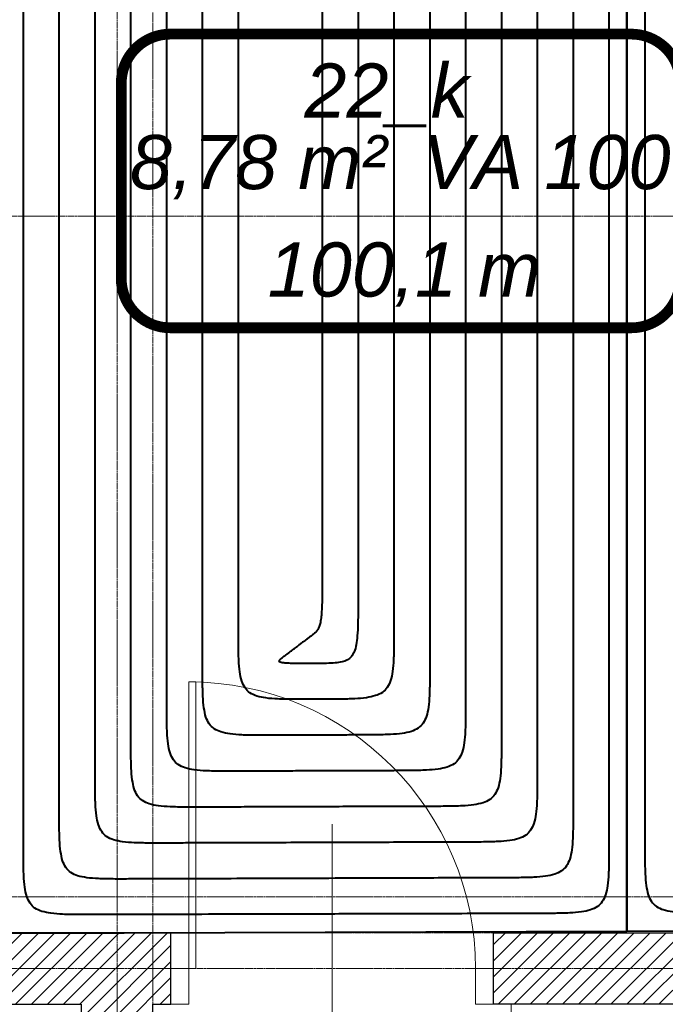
# Model space of a CAD drawing. Header units: millimetres. Extents: x 49908 to 79848, y -11883 to -3092.
# Tile 140 of 222: x 69653 to 69833, y -5847 to -5572. Entities that reach past the tile are written whole.
import ezdxf
from ezdxf.lldxf.tags import DXFTag

# ---------------------------------------------------------------- set-up
doc = ezdxf.new("R2010")
doc.units = ezdxf.units.MM
doc.linetypes.add('AUSGEZOGEN', pattern=[0])
doc.linetypes.add('DASHDOT', pattern=[1, 0.5, -0.25, 0, -0.25])
for name, color, linetype, lineweight in [('A opis', 9, 'Continuous', 13), ('A stolarka', 9, 'Continuous', 9), ('A wyp ruchome', 9, 'Continuous', 9), ('A_HATCH', 9, 'Continuous', 9), ('A_MUROWANE', 9, 'Continuous', 25), ('A_OSIE', 9, 'DASHDOT', 9)]:
    doc.layers.add(name, color=color, linetype=linetype, lineweight=lineweight)
doc.layers.add('IS_Ogrzewanie_płaszczyznowe', color=7, linetype='SOLID', true_color=0xac00e6)
doc.layers.add('IS_Ogrzewanie_płaszczyznowe_-_opis', color=7, linetype='SOLID', true_color=0xf000f0)
doc.layers.add('IS_Rys.pętli_o.p._Powrót', color=7, linetype='DASH', lineweight=13, true_color=0x4c9a5f)
doc.layers.add('IS_Rys.pętli_o.p._Zasilanie', color=7, linetype='SOLID', lineweight=13, true_color=0xff8c1a)
tags = doc.linetypes.add('DASH', pattern=[15, 10, -5]).pattern_tags.tags
tags[6:7] = [DXFTag(74, 4), DXFTag(75, 0), DXFTag(340, '0'), DXFTag(46, 0.0), DXFTag(50, 0.0), DXFTag(44, 0.0), DXFTag(45, 0.0)]
tags[4:5] = [DXFTag(74, 4), DXFTag(75, 0), DXFTag(340, '0'), DXFTag(46, 0.0), DXFTag(50, 0.0), DXFTag(44, 0.0), DXFTag(45, 0.0)]
tags = doc.linetypes.add('SOLID', pattern=[10, 10, 0]).pattern_tags.tags
tags[6:7] = [DXFTag(74, 4), DXFTag(75, 0), DXFTag(340, '0'), DXFTag(46, 0.0), DXFTag(50, 0.0), DXFTag(44, 0.0), DXFTag(45, 0.0)]
tags[4:5] = [DXFTag(74, 4), DXFTag(75, 0), DXFTag(340, '0'), DXFTag(46, 0.0), DXFTag(50, 0.0), DXFTag(44, 0.0), DXFTag(45, 0.0)]

msp = doc.modelspace()

# ---------------------------------------------------------------- hatches: boundary and pattern name
at = {"layer": 'A_HATCH', "transparency": 33554687}
h = msp.add_hatch(dxfattribs=at)
h.set_pattern_fill('ANSI31', color=256, angle=360)
h.set_pattern_definition([(45, (16000, 0), (-2.24506403, 2.24506403), [])])
h.paths.add_polyline_path([(69100.47, -6009.74), (69080.47, -6009.74), (69080.47, -6426.63), (69100.47, -6426.63)])
h.paths.add_polyline_path([(69100.47, -5426.63), (69080.47, -5426.63), (69080.47, -5486.63), (68700.47, -5486.63), (68700.47, -5439.13), (68680.47, -5439.13), (68680.47, -5566.63), (68700.47, -5566.63), (68700.47, -5506.63), (69080.47, -5506.63), (69080.47, -5566.63), (69100.47, -5566.63)])
h.paths.add_polyline_path([(69100.47, -4926.63), (69042.97, -4926.63), (69042.97, -4946.63), (69080.47, -4946.63), (69080.47, -5326.63), (69100.47, -5326.63)])
h.paths.add_polyline_path([(68942.97, -4926.63), (68837.97, -4926.63), (68837.97, -4946.63), (68942.97, -4946.63)])
h.paths.add_polyline_path([(69695.47, -5826.63), (69555.47, -5826.63), (69555.47, -5846.63), (69670.47, -5846.63), (69670.47, -6026.63), (69690.47, -6026.63), (69690.47, -5846.63), (69695.47, -5846.63)])
h.paths.add_polyline_path([(69690.47, -6026.63), (69670.47, -6026.63), (69670.47, -6126.63), (69690.47, -6126.63)])
h.paths.add_polyline_path([(69690.47, -6126.63), (69670.47, -6126.63), (69670.47, -6181.63), (69690.47, -6181.63)])
h.paths.add_polyline_path([(69940.47, -5826.63), (69790.47, -5826.63), (69790.47, -5846.63), (69940.47, -5846.63)])
h.paths.add_polyline_path([(69940.47, -5826.63), (69940.47, -5846.63)], flags=17)
h.paths.add_polyline_path([(69790.47, -5826.63), (69785.47, -5826.63), (69785.47, -5846.63), (69790.47, -5846.63)])
h.paths.add_polyline_path([(69325.47, -5826.63), (69325.47, -5846.63), (69465.47, -5846.63), (69465.47, -5826.63)])
h.paths.add_polyline_path([(69300.47, -5851.63), (69280.47, -5851.63), (69280.47, -5966.63), (69290.47, -5966.63), (69300.47, -5966.63)])
h.paths.add_polyline_path([(69300.47, -5439.13), (69280.47, -5439.13), (69280.47, -5813.63), (69300.47, -5813.63)])
h.paths.add_polyline_path([(69280.47, -5014.13), (69300.47, -5014.13), (69300.47, -4926.63), (69280.47, -4926.63)])
h.paths.add_polyline_path([(69300.47, -5039.13), (69280.47, -5039.13), (69280.47, -5414.13), (69300.47, -5414.13)])
h.paths.add_polyline_path([(68700.47, -5839.13), (68680.47, -5839.13), (68680.47, -5909.74), (68700.47, -5909.74)])
h.paths.add_polyline_path([(68700.47, -5814.13), (68700.47, -5826.63), (69080.47, -5826.63), (69080.47, -5909.74), (69100.47, -5909.74), (69100.47, -5666.63), (69080.47, -5666.63), (69080.47, -5806.63), (68700.47, -5806.63), (68700.47, -5666.63), (68680.47, -5666.63), (68680.47, -5814.13)])
h.paths.add_polyline_path([(68680.47, -5014.13), (68700.47, -5014.13), (68700.47, -4946.63), (68737.97, -4946.63), (68737.97, -4926.63), (68680.47, -4926.63)])
h.paths.add_polyline_path([(68700.47, -5039.13), (68680.47, -5039.13), (68680.47, -5314.13), (68700.47, -5314.13)])

# ---------------------------------------------------------------- linework, layer by layer
at = {"layer": 'A opis', "ltscale": 0.5}
msp.add_line((69740.47, -5855.85), (69740.47, -5796.35), dxfattribs=at)
at = {"layer": 'A stolarka', "linetype": 'AUSGEZOGEN', "lineweight": 0}
msp.add_line((69740.47, -5834.13), (69740.47, -5849.13), dxfattribs=at)
for points in [[(69700.47, -5836.63), (69702.47, -5836.63), (69702.47, -5756.63), (69700.47, -5756.63)], [(69695.47, -5846.63), (69700.47, -5846.63), (69700.47, -5836.63), (69695.47, -5836.63)], [(69780.47, -5846.63), (69785.47, -5846.63), (69785.47, -5836.63), (69780.47, -5836.63)]]:
    msp.add_lwpolyline(points, close=True, dxfattribs=at)
msp.add_arc((69700.47, -5836.63), 80, 0, 90, dxfattribs=at)
at = {"layer": 'A wyp ruchome'}
msp.add_lwpolyline([(69790.47, -5846.63), (69790.47, -5906.63), (69940.47, -5906.63), (69940.47, -6026.63), (69940.47, -6026.63), (69940.47, -6366.63)], dxfattribs=at)
at = {"layer": 'A_MUROWANE'}
msp.add_lwpolyline([(69555.47, -5846.63), (69670.47, -5846.63), (69670.47, -6181.63), (69690.47, -6181.63), (69690.47, -5846.63), (69695.47, -5846.63), (69695.47, -5826.63), (69555.47, -5826.63)], close=True, dxfattribs=at)
msp.add_lwpolyline([(69940.47, -5846.63), (69785.47, -5846.63), (69785.47, -5826.63), (69940.47, -5826.63)], dxfattribs=at)
at = {"layer": 'A_OSIE', "ltscale": 0.3, "transparency": 33554559}
for p, q in [((69680.47, -3898.75), (69680.47, -7144.42)), ((69690.47, -3902.99), (69690.47, -7140.05)), ((70341.81, -5626.63), (67440.85, -5626.63)), ((70341.81, -5816.63), (67440.85, -5816.63)), ((70344.5, -5826.63), (67440.85, -5826.63)), ((70341.81, -5836.63), (67440.85, -5836.63))]:
    msp.add_line(p, q, dxfattribs=at)
at = {"layer": 'IS_Ogrzewanie_płaszczyznowe', "lineweight": 40}
for p, q in [((69822.72, -5319.97), (69822.72, -5826.19)), ((69822.72, -5826.19), (69822.72, -5319.97)), ((69649.29, -5826.65), (69682.39, -5826.65)), ((69682.39, -5826.65), (69822.72, -5826.19)), ((69822.72, -5826.19), (69960.47, -5825.75))]:
    msp.add_line(p, q, dxfattribs=at)
at = {"layer": 'IS_Ogrzewanie_płaszczyznowe_-_opis'}
msp.add_lwpolyline([(69695.29, -5657.77, 3, 3, 0), (69823.96, -5657.77, 3, 3, 0.414214), (69837.62, -5644.1, 3, 3, 0), (69837.62, -5589.43, 3, 3, 0.414214), (69823.96, -5575.77, 3, 3, 0), (69695.29, -5575.77, 3, 3, 0.414214), (69681.62, -5589.43, 3, 3, 0), (69681.62, -5644.1, 3, 3, 0.414214), (69695.29, -5657.77, 3, 3, 0)], format="xyseb", dxfattribs=at)
at = {"layer": 'IS_Rys.pętli_o.p._Powrót', "lineweight": 40}
for points, knots in [([(69817.72, -5344.97), (69817.72, -5348.52), (69817.72, -5361.77), (69817.72, -5389.53), (69817.72, -5431.7), (69817.72, -5484.14), (69817.72, -5542.76), (69817.72, -5603.43), (69817.72, -5662.04), (69817.72, -5714.49), (69817.72, -5756.65), (69817.72, -5784.41), (69817.72, -5797.67), (69817.72, -5801.21)], [0, 0, 0, 0, 0.106261, 0.397622, 0.83295, 1.371111, 1.970973, 2.591401, 3.191262, 3.729423, 4.164751, 4.456112, 4.562373, 4.562373, 4.562373, 4.562373]), ([(69654.29, -5801.65), (69654.29, -5798.26), (69654.29, -5785.57), (69654.29, -5759), (69654.29, -5718.64), (69654.29, -5668.45), (69654.29, -5612.34), (69654.29, -5554.27), (69654.29, -5498.17), (69654.29, -5447.98), (69654.29, -5407.62), (69654.29, -5381.05), (69654.29, -5368.36), (69654.29, -5364.97)], [0, 0, 0, 0, 0.101705, 0.380572, 0.797232, 1.312317, 1.886455, 2.480278, 3.054417, 3.569501, 3.986162, 4.265029, 4.366733, 4.366733, 4.366733, 4.366733]), ([(69797.72, -5364.97), (69797.72, -5368.21), (69797.72, -5380.3), (69797.72, -5405.63), (69797.72, -5444.1), (69797.72, -5491.96), (69797.72, -5545.44), (69797.72, -5600.8), (69797.72, -5654.29), (69797.72, -5702.14), (69797.72, -5740.61), (69797.72, -5765.95), (69797.72, -5778.04), (69797.72, -5781.27)], [0, 0, 0, 0, 0.09696, 0.362817, 0.76004, 1.251094, 1.798448, 2.364568, 2.911922, 3.402977, 3.800199, 4.066057, 4.163017, 4.163017, 4.163017, 4.163017]), ([(69674.29, -5781.67), (69674.29, -5778.59), (69674.29, -5767.07), (69674.29, -5742.93), (69674.29, -5706.27), (69674.29, -5660.67), (69674.29, -5609.7), (69674.29, -5556.95), (69674.29, -5505.98), (69674.29, -5460.38), (69674.29, -5423.72), (69674.29, -5399.58), (69674.29, -5388.05), (69674.29, -5384.97)], [0, 0, 0, 0, 0.092394, 0.345733, 0.724252, 1.192184, 1.713765, 2.253228, 2.774809, 3.242741, 3.62126, 3.874599, 3.966993, 3.966993, 3.966993, 3.966993]), ([(69777.72, -5384.97), (69777.72, -5387.9), (69777.72, -5398.83), (69777.72, -5421.73), (69777.72, -5456.51), (69777.72, -5499.78), (69777.72, -5548.13), (69777.72, -5598.18), (69777.72, -5646.53), (69777.72, -5689.8), (69777.72, -5724.58), (69777.72, -5747.48), (69777.72, -5758.42), (69777.72, -5761.34)], [0, 0, 0, 0, 0.087658, 0.328012, 0.68713, 1.131077, 1.625924, 2.137736, 2.632583, 3.07653, 3.435648, 3.676001, 3.76366, 3.76366, 3.76366, 3.76366]), ([(69694.29, -5761.61), (69694.29, -5758.84), (69694.29, -5748.48), (69694.29, -5726.78), (69694.29, -5693.82), (69694.29, -5652.82), (69694.29, -5607), (69694.29, -5559.58), (69694.29, -5513.76), (69694.29, -5472.76), (69694.29, -5439.81), (69694.29, -5418.1), (69694.29, -5407.74), (69694.29, -5404.97)], [0, 0, 0, 0, 0.083063, 0.310816, 0.651106, 1.07178, 1.540684, 2.025664, 2.494568, 2.915241, 3.255532, 3.483285, 3.566348, 3.566348, 3.566348, 3.566348]), ([(69757.72, -5404.97), (69757.72, -5407.59), (69757.72, -5417.36), (69757.72, -5437.83), (69757.72, -5468.92), (69757.72, -5507.6), (69757.72, -5550.82), (69757.72, -5595.56), (69757.72, -5638.78), (69757.72, -5677.45), (69757.72, -5708.54), (69757.72, -5729.02), (69757.72, -5738.79), (69757.72, -5741.4)], [0, 0, 0, 0, 0.078357, 0.293207, 0.614219, 1.01106, 1.453399, 1.910904, 2.353243, 2.750084, 3.071096, 3.285946, 3.364303, 3.364303, 3.364303, 3.364303]), ([(69714.29, -5741.54), (69714.29, -5739.09), (69714.29, -5729.89), (69714.29, -5710.62), (69714.29, -5681.37), (69714.29, -5644.98), (69714.29, -5604.31), (69714.29, -5562.21), (69714.29, -5521.54), (69714.29, -5485.15), (69714.29, -5455.89), (69714.29, -5436.63), (69714.29, -5427.43), (69714.29, -5424.97)], [0, 0, 0, 0, 0.073732, 0.275899, 0.577961, 0.951376, 1.367602, 1.7981, 2.214327, 2.587742, 2.889804, 3.091971, 3.165702, 3.165702, 3.165702, 3.165702]), ([(69737.72, -5424.97), (69737.72, -5427.28), (69737.72, -5435.89), (69737.72, -5453.93), (69737.72, -5481.33), (69737.72, -5515.41), (69737.72, -5553.51), (69737.72, -5592.93), (69737.72, -5631.03), (69737.72, -5665.11), (69737.72, -5692.51), (69737.72, -5710.55), (69737.72, -5719.17), (69737.72, -5721.47)], [0, 0, 0, 0, 0.069056, 0.258403, 0.541309, 0.891043, 1.280875, 1.684072, 2.073903, 2.423638, 2.706544, 2.895891, 2.964947, 2.964947, 2.964947, 2.964947]), ([(69737.72, -5721.47), (69737.72, -5723.13), (69737.73, -5726.15), (69737.71, -5730.27), (69737.67, -5733.6), (69737.59, -5736.24), (69737.45, -5738.3), (69737.23, -5739.89), (69736.92, -5741.09), (69736.48, -5742.02), (69735.9, -5742.75), (69735.17, -5743.38), (69734.65, -5743.77), (69734.37, -5743.98)], [0, 0, 0, 0, 0.0497559, 0.0906096, 0.1235786, 0.1496877, 0.1699803, 0.1855412, 0.1975389, 0.2072707, 0.2161173, 0.2253235, 0.2358422, 0.2358422, 0.2358422, 0.2358422]), ([(69734.29, -5761.48), (69732.63, -5761.48), (69729.62, -5761.5), (69725.51, -5761.43), (69722.2, -5761.2), (69719.58, -5760.7), (69717.52, -5759.8), (69716.03, -5758.31), (69715.12, -5756.25), (69714.61, -5753.63), (69714.36, -5750.32), (69714.29, -5746.22), (69714.29, -5743.2), (69714.29, -5741.54)], [0, 0, 0, 0, 0.0497368, 0.0904682, 0.1231909, 0.1491693, 0.1703132, 0.1896199, 0.2107638, 0.2367423, 0.2694649, 0.3101964, 0.3599331, 0.3599331, 0.3599331, 0.3599331]), ([(69757.72, -5741.4), (69757.72, -5743.06), (69757.73, -5746.08), (69757.65, -5750.18), (69757.41, -5753.5), (69756.9, -5756.12), (69755.99, -5758.18), (69754.5, -5759.68), (69752.44, -5760.59), (69749.82, -5761.11), (69746.51, -5761.37), (69742.4, -5761.46), (69739.38, -5761.46), (69737.72, -5761.47)], [0, 0, 0, 0, 0.0497378, 0.090476, 0.123217, 0.1492304, 0.1704275, 0.1897965, 0.2109937, 0.2370071, 0.269748, 0.3104863, 0.360224, 0.360224, 0.360224, 0.360224]), ([(69734.37, -5743.98), (69734.34, -5744), (69734.24, -5744.07), (69734.04, -5744.22), (69733.73, -5744.46), (69733.34, -5744.74), (69732.91, -5745.07), (69732.46, -5745.4), (69732.03, -5745.72), (69731.65, -5746.01), (69731.34, -5746.24), (69731.13, -5746.4), (69731.03, -5746.47), (69731.01, -5746.49)], [0, 0, 0, 0, 0.00097664, 0.00365454, 0.00765562, 0.01260185, 0.01811516, 0.02381749, 0.0293308, 0.03427703, 0.03827812, 0.04095601, 0.04193265, 0.04193265, 0.04193265, 0.04193265]), ([(69737.72, -5761.47), (69737.7, -5761.47), (69737.6, -5761.47), (69737.39, -5761.47), (69737.07, -5761.47), (69736.68, -5761.47), (69736.24, -5761.47), (69735.78, -5761.47), (69735.34, -5761.48), (69734.94, -5761.48), (69734.63, -5761.48), (69734.42, -5761.48), (69734.32, -5761.48), (69734.29, -5761.48)], [0, 0, 0, 0, 0.00079981, 0.00299284, 0.00626949, 0.01032015, 0.01483521, 0.01950508, 0.02402015, 0.02807081, 0.03134745, 0.03354049, 0.0343403, 0.0343403, 0.0343403, 0.0343403]), ([(69777.72, -5761.34), (69777.72, -5763), (69777.73, -5766.01), (69777.65, -5770.12), (69777.41, -5773.43), (69776.9, -5776.06), (69775.99, -5778.12), (69774.5, -5779.61), (69772.44, -5780.53), (69769.82, -5781.05), (69766.51, -5781.3), (69762.4, -5781.39), (69759.38, -5781.4), (69757.72, -5781.4)], [0, 0, 0, 0, 0.0497378, 0.090476, 0.123217, 0.1492304, 0.1704275, 0.1897965, 0.2109937, 0.2370071, 0.269748, 0.3104863, 0.360224, 0.360224, 0.360224, 0.360224]), ([(69714.29, -5781.54), (69712.63, -5781.55), (69709.62, -5781.56), (69705.51, -5781.5), (69702.2, -5781.26), (69699.58, -5780.77), (69697.52, -5779.86), (69696.03, -5778.37), (69695.12, -5776.32), (69694.61, -5773.7), (69694.36, -5770.39), (69694.29, -5766.28), (69694.29, -5763.27), (69694.29, -5761.61)], [0, 0, 0, 0, 0.0497368, 0.0904682, 0.1231909, 0.1491693, 0.1703132, 0.1896199, 0.2107638, 0.2367423, 0.2694649, 0.3101964, 0.3599331, 0.3599331, 0.3599331, 0.3599331]), ([(69694.29, -5801.61), (69692.63, -5801.61), (69689.62, -5801.63), (69685.51, -5801.56), (69682.2, -5801.33), (69679.58, -5800.83), (69677.52, -5799.92), (69676.03, -5798.44), (69675.12, -5796.38), (69674.61, -5793.76), (69674.36, -5790.45), (69674.29, -5786.35), (69674.29, -5783.33), (69674.29, -5781.67)], [0, 0, 0, 0, 0.0497368, 0.0904682, 0.1231909, 0.1491693, 0.1703132, 0.1896199, 0.2107638, 0.2367423, 0.2694649, 0.3101964, 0.3599331, 0.3599331, 0.3599331, 0.3599331]), ([(69757.72, -5781.4), (69757.39, -5781.4), (69756.13, -5781.41), (69753.48, -5781.42), (69749.47, -5781.43), (69744.48, -5781.45), (69738.9, -5781.46), (69733.12, -5781.48), (69727.54, -5781.5), (69722.55, -5781.52), (69718.53, -5781.53), (69715.89, -5781.54), (69714.63, -5781.54), (69714.29, -5781.54)], [0, 0, 0, 0, 0.0101162, 0.037854, 0.0792977, 0.1305311, 0.1876385, 0.2467039, 0.3038112, 0.3550447, 0.3964883, 0.4242262, 0.4343424, 0.4343424, 0.4343424, 0.4343424]), ([(69797.72, -5781.27), (69797.72, -5782.93), (69797.73, -5785.95), (69797.65, -5790.06), (69797.41, -5793.37), (69796.9, -5795.99), (69795.99, -5798.05), (69794.5, -5799.55), (69792.44, -5800.47), (69789.82, -5800.98), (69786.51, -5801.24), (69782.4, -5801.33), (69779.38, -5801.33), (69777.72, -5801.34)], [0, 0, 0, 0, 0.0497378, 0.090476, 0.123217, 0.1492304, 0.1704275, 0.1897965, 0.2109937, 0.2370071, 0.269748, 0.3104863, 0.360224, 0.360224, 0.360224, 0.360224]), ([(69674.29, -5821.59), (69672.63, -5821.6), (69669.62, -5821.61), (69665.51, -5821.54), (69662.2, -5821.31), (69659.58, -5820.81), (69657.52, -5819.9), (69656.03, -5818.41), (69655.12, -5816.36), (69654.61, -5813.74), (69654.36, -5810.43), (69654.29, -5806.32), (69654.29, -5803.3), (69654.29, -5801.65)], [0, 0, 0, 0, 0.0497369, 0.0904689, 0.1231931, 0.1491746, 0.1703231, 0.1896351, 0.2107836, 0.236765, 0.2694893, 0.3102213, 0.3599582, 0.3599582, 0.3599582, 0.3599582]), ([(69777.72, -5801.34), (69777.08, -5801.34), (69774.65, -5801.35), (69769.58, -5801.37), (69761.87, -5801.39), (69752.27, -5801.42), (69741.56, -5801.46), (69730.46, -5801.49), (69719.74, -5801.53), (69710.15, -5801.56), (69702.44, -5801.58), (69697.36, -5801.6), (69694.94, -5801.61), (69694.29, -5801.61)], [0, 0, 0, 0, 0.0194325, 0.0727152, 0.1523258, 0.2507421, 0.3604418, 0.4739026, 0.5836023, 0.6820186, 0.7616292, 0.8149119, 0.8343444, 0.8343444, 0.8343444, 0.8343444]), ([(69817.72, -5801.21), (69817.72, -5802.87), (69817.73, -5805.88), (69817.65, -5809.99), (69817.41, -5813.3), (69816.9, -5815.93), (69815.99, -5817.99), (69814.5, -5819.48), (69812.44, -5820.4), (69809.82, -5820.91), (69806.51, -5821.17), (69802.4, -5821.25), (69799.38, -5821.26), (69797.72, -5821.26)], [0, 0, 0, 0, 0.0497377, 0.0904753, 0.1232147, 0.1492251, 0.1704177, 0.1897813, 0.2109739, 0.2369843, 0.2697237, 0.3104614, 0.3601991, 0.3601991, 0.3601991, 0.3601991]), ([(69797.72, -5821.26), (69796.77, -5821.27), (69793.18, -5821.28), (69785.67, -5821.3), (69774.26, -5821.33), (69760.07, -5821.36), (69744.22, -5821.41), (69727.8, -5821.45), (69711.94, -5821.49), (69697.75, -5821.53), (69686.35, -5821.56), (69678.84, -5821.58), (69675.25, -5821.59), (69674.29, -5821.59)], [0, 0, 0, 0, 0.028749, 0.107576, 0.225354, 0.370952, 0.533244, 0.7011, 0.863392, 1.00899, 1.126768, 1.205595, 1.234344, 1.234344, 1.234344, 1.234344])]:
    msp.add_open_spline(points, degree=3, knots=knots, dxfattribs=at)
at = {"layer": 'IS_Rys.pętli_o.p._Zasilanie', "lineweight": 40}
for points, knots in [([(69827.72, -5344.97), (69827.72, -5348.51), (69827.72, -5361.77), (69827.72, -5389.53), (69827.72, -5431.69), (69827.72, -5484.13), (69827.72, -5542.74), (69827.72, -5603.41), (69827.72, -5662.02), (69827.72, -5714.46), (69827.72, -5756.62), (69827.72, -5784.38), (69827.72, -5797.64), (69827.72, -5801.18)], [0, 0, 0, 0, 0.106254, 0.397594, 0.832891, 1.371015, 1.970834, 2.591218, 3.191037, 3.72916, 4.164457, 4.455798, 4.562051, 4.562051, 4.562051, 4.562051]), ([(69807.72, -5354.97), (69807.72, -5358.36), (69807.72, -5371.03), (69807.72, -5397.58), (69807.72, -5437.9), (69807.72, -5488.05), (69807.72, -5544.1), (69807.72, -5602.12), (69807.72, -5658.17), (69807.72, -5708.32), (69807.72, -5748.63), (69807.72, -5775.18), (69807.72, -5787.86), (69807.72, -5791.24)], [0, 0, 0, 0, 0.10161, 0.38022, 0.796495, 1.311103, 1.88471, 2.477985, 3.051592, 3.5662, 3.982475, 4.261085, 4.362695, 4.362695, 4.362695, 4.362695]), ([(69664.29, -5791.7), (69664.29, -5788.47), (69664.29, -5776.36), (69664.29, -5751), (69664.29, -5712.49), (69664.29, -5664.59), (69664.29, -5611.05), (69664.29, -5555.63), (69664.29, -5502.09), (69664.29, -5454.19), (69664.29, -5415.68), (69664.29, -5390.31), (69664.29, -5378.21), (69664.29, -5374.97)], [0, 0, 0, 0, 0.09706, 0.363192, 0.760825, 1.252386, 1.800305, 2.36701, 2.914929, 3.406491, 3.804124, 4.070256, 4.167316, 4.167316, 4.167316, 4.167316]), ([(69787.72, -5374.97), (69787.72, -5378.05), (69787.72, -5389.56), (69787.72, -5413.68), (69787.72, -5450.31), (69787.72, -5495.87), (69787.72, -5546.79), (69787.72, -5599.49), (69787.72, -5650.41), (69787.72, -5695.97), (69787.72, -5732.6), (69787.72, -5756.72), (69787.72, -5768.23), (69787.72, -5771.31)], [0, 0, 0, 0, 0.092309, 0.345415, 0.723585, 1.191086, 1.712186, 2.251152, 2.772252, 3.239754, 3.617923, 3.871029, 3.963338, 3.963338, 3.963338, 3.963338]), ([(69684.29, -5771.64), (69684.29, -5768.72), (69684.29, -5757.77), (69684.29, -5734.85), (69684.29, -5700.04), (69684.29, -5656.74), (69684.29, -5608.35), (69684.29, -5558.26), (69684.29, -5509.87), (69684.29, -5466.57), (69684.29, -5431.76), (69684.29, -5408.84), (69684.29, -5397.9), (69684.29, -5394.97)], [0, 0, 0, 0, 0.087729, 0.328275, 0.687679, 1.131982, 1.627224, 2.139446, 2.634688, 3.078991, 3.438396, 3.678942, 3.76667, 3.76667, 3.76667, 3.76667]), ([(69767.72, -5394.97), (69767.72, -5397.74), (69767.72, -5408.09), (69767.72, -5429.78), (69767.72, -5462.72), (69767.72, -5503.69), (69767.72, -5549.47), (69767.72, -5596.87), (69767.72, -5642.66), (69767.72, -5683.63), (69767.72, -5716.56), (69767.72, -5738.25), (69767.72, -5748.6), (69767.72, -5751.37)], [0, 0, 0, 0, 0.083008, 0.31061, 0.650674, 1.071069, 1.539661, 2.02432, 2.492913, 2.913307, 3.253372, 3.480974, 3.563982, 3.563982, 3.563982, 3.563982]), ([(69704.29, -5751.58), (69704.29, -5748.96), (69704.29, -5739.18), (69704.29, -5718.7), (69704.29, -5687.59), (69704.29, -5648.9), (69704.29, -5605.66), (69704.29, -5560.89), (69704.29, -5517.65), (69704.29, -5478.96), (69704.29, -5447.85), (69704.29, -5427.36), (69704.29, -5417.59), (69704.29, -5414.97)], [0, 0, 0, 0, 0.078397, 0.293358, 0.614534, 1.011578, 1.454143, 1.911882, 2.354447, 2.751492, 3.072668, 3.287628, 3.366025, 3.366025, 3.366025, 3.366025]), ([(69747.72, -5414.97), (69747.72, -5417.43), (69747.72, -5426.62), (69747.72, -5445.88), (69747.72, -5475.13), (69747.72, -5511.5), (69747.72, -5552.16), (69747.72, -5594.25), (69747.72, -5634.9), (69747.72, -5671.28), (69747.72, -5700.53), (69747.72, -5719.79), (69747.72, -5728.98), (69747.72, -5731.44)], [0, 0, 0, 0, 0.073707, 0.275805, 0.577764, 0.951052, 1.367137, 1.797488, 2.213573, 2.586861, 2.88882, 3.090918, 3.164625, 3.164625, 3.164625, 3.164625]), ([(69747.72, -5731.44), (69747.72, -5733.09), (69747.73, -5736.11), (69747.68, -5740.21), (69747.54, -5743.51), (69747.25, -5746.1), (69746.75, -5748.09), (69745.93, -5749.59), (69744.71, -5750.59), (69743.12, -5751.13), (69741.16, -5751.38), (69738.75, -5751.47), (69736.98, -5751.47), (69736.01, -5751.47)], [0, 0, 0, 0, 0.0497374, 0.0904653, 0.1231206, 0.1487335, 0.1685747, 0.1844446, 0.1989246, 0.2148235, 0.2341476, 0.2580306, 0.2871698, 0.2871698, 0.2871698, 0.2871698]), ([(69727.65, -5749), (69727.68, -5748.98), (69727.77, -5748.91), (69727.98, -5748.76), (69728.29, -5748.52), (69728.67, -5748.23), (69729.11, -5747.91), (69729.55, -5747.58), (69729.98, -5747.26), (69730.37, -5746.97), (69730.68, -5746.73), (69730.88, -5746.58), (69730.98, -5746.51), (69731.01, -5746.49)], [0, 0, 0, 0, 0.00097664, 0.00365454, 0.00765562, 0.01260185, 0.01811516, 0.02381749, 0.0293308, 0.03427703, 0.03827812, 0.04095601, 0.04193265, 0.04193265, 0.04193265, 0.04193265]), ([(69736.01, -5751.47), (69735.04, -5751.48), (69733.28, -5751.48), (69730.9, -5751.48), (69729.02, -5751.45), (69727.61, -5751.41), (69726.63, -5751.29), (69726.02, -5751.19), (69725.64, -5750.87), (69725.85, -5750.45), (69726.25, -5750.08), (69726.88, -5749.57), (69727.37, -5749.21), (69727.65, -5749)], [0, 0, 0, 0, 0.0291131, 0.0527929, 0.0714185, 0.0853772, 0.0950822, 0.1010417, 0.1042582, 0.1075916, 0.113175, 0.1212264, 0.1315839, 0.1315839, 0.1315839, 0.1315839]), ([(69724.29, -5771.51), (69722.63, -5771.52), (69719.62, -5771.53), (69715.51, -5771.47), (69712.2, -5771.23), (69709.58, -5770.73), (69707.52, -5769.83), (69706.03, -5768.34), (69705.12, -5766.29), (69704.61, -5763.66), (69704.36, -5760.36), (69704.29, -5756.25), (69704.29, -5753.23), (69704.29, -5751.58)], [0, 0, 0, 0, 0.0497368, 0.0904682, 0.1231909, 0.1491693, 0.1703132, 0.1896199, 0.2107638, 0.2367423, 0.2694649, 0.3101964, 0.3599331, 0.3599331, 0.3599331, 0.3599331]), ([(69767.72, -5751.37), (69767.72, -5753.03), (69767.73, -5756.05), (69767.65, -5760.15), (69767.41, -5763.46), (69766.9, -5766.09), (69765.99, -5768.15), (69764.5, -5769.64), (69762.44, -5770.56), (69759.82, -5771.08), (69756.51, -5771.33), (69752.4, -5771.42), (69749.38, -5771.43), (69747.72, -5771.44)], [0, 0, 0, 0, 0.0497378, 0.090476, 0.123217, 0.1492304, 0.1704275, 0.1897965, 0.2109937, 0.2370071, 0.269748, 0.3104863, 0.360224, 0.360224, 0.360224, 0.360224]), ([(69704.29, -5791.58), (69702.63, -5791.58), (69699.62, -5791.59), (69695.51, -5791.53), (69692.2, -5791.3), (69689.58, -5790.8), (69687.52, -5789.89), (69686.03, -5788.41), (69685.12, -5786.35), (69684.61, -5783.73), (69684.36, -5780.42), (69684.29, -5776.31), (69684.29, -5773.3), (69684.29, -5771.64)], [0, 0, 0, 0, 0.0497368, 0.0904682, 0.1231909, 0.1491693, 0.1703132, 0.1896199, 0.2107638, 0.2367423, 0.2694649, 0.3101964, 0.3599331, 0.3599331, 0.3599331, 0.3599331]), ([(69747.72, -5771.44), (69747.54, -5771.44), (69746.86, -5771.44), (69745.44, -5771.44), (69743.27, -5771.45), (69740.58, -5771.46), (69737.57, -5771.47), (69734.45, -5771.48), (69731.44, -5771.49), (69728.75, -5771.5), (69726.58, -5771.5), (69725.15, -5771.51), (69724.47, -5771.51), (69724.29, -5771.51)], [0, 0, 0, 0, 0.005458, 0.0204234, 0.0427836, 0.0704256, 0.1012369, 0.1331045, 0.1639157, 0.1915578, 0.2139179, 0.2288833, 0.2343413, 0.2343413, 0.2343413, 0.2343413]), ([(69787.72, -5771.31), (69787.72, -5772.96), (69787.73, -5775.98), (69787.65, -5780.09), (69787.41, -5783.4), (69786.9, -5786.03), (69785.99, -5788.09), (69784.5, -5789.58), (69782.44, -5790.5), (69779.82, -5791.01), (69776.51, -5791.27), (69772.4, -5791.36), (69769.38, -5791.37), (69767.72, -5791.37)], [0, 0, 0, 0, 0.0497378, 0.090476, 0.123217, 0.1492304, 0.1704275, 0.1897965, 0.2109937, 0.2370071, 0.269748, 0.3104863, 0.360224, 0.360224, 0.360224, 0.360224]), ([(69684.29, -5811.64), (69682.63, -5811.65), (69679.62, -5811.66), (69675.51, -5811.59), (69672.2, -5811.36), (69669.58, -5810.86), (69667.52, -5809.96), (69666.03, -5808.47), (69665.12, -5806.42), (69664.61, -5803.79), (69664.36, -5800.48), (69664.29, -5796.38), (69664.29, -5793.36), (69664.29, -5791.7)], [0, 0, 0, 0, 0.0497368, 0.0904682, 0.1231909, 0.1491693, 0.1703132, 0.1896199, 0.2107638, 0.2367423, 0.2694649, 0.3101964, 0.3599331, 0.3599331, 0.3599331, 0.3599331]), ([(69767.72, -5791.37), (69767.23, -5791.37), (69765.39, -5791.38), (69761.53, -5791.39), (69755.67, -5791.41), (69748.38, -5791.43), (69740.23, -5791.46), (69731.79, -5791.49), (69723.64, -5791.51), (69716.35, -5791.54), (69710.49, -5791.56), (69706.63, -5791.57), (69704.78, -5791.57), (69704.29, -5791.58)], [0, 0, 0, 0, 0.0147743, 0.0552846, 0.1158118, 0.1906366, 0.2740402, 0.3603032, 0.4437068, 0.5185317, 0.5790588, 0.6195691, 0.6343434, 0.6343434, 0.6343434, 0.6343434]), ([(69807.72, -5791.24), (69807.72, -5792.9), (69807.73, -5795.92), (69807.65, -5800.02), (69807.41, -5803.33), (69806.9, -5805.96), (69805.99, -5808.02), (69804.5, -5809.52), (69802.44, -5810.43), (69799.82, -5810.95), (69796.51, -5811.21), (69792.4, -5811.29), (69789.38, -5811.3), (69787.72, -5811.31)], [0, 0, 0, 0, 0.0497378, 0.090476, 0.123217, 0.1492304, 0.1704275, 0.1897965, 0.2109937, 0.2370071, 0.269748, 0.3104863, 0.360224, 0.360224, 0.360224, 0.360224]), ([(69827.72, -5801.18), (69827.72, -5802.84), (69827.72, -5805.85), (69827.8, -5809.96), (69828.04, -5813.27), (69828.55, -5815.89), (69829.46, -5817.95), (69830.95, -5819.43), (69833.01, -5820.34), (69835.64, -5820.83), (69838.94, -5821.07), (69843.05, -5821.13), (69846.07, -5821.12), (69847.72, -5821.11)], [0, 0, 0, 0, 0.0497368, 0.0904682, 0.1231909, 0.1491693, 0.1703132, 0.1896199, 0.2107638, 0.2367423, 0.2694649, 0.3101964, 0.3599331, 0.3599331, 0.3599331, 0.3599331]), ([(69787.72, -5811.31), (69786.92, -5811.31), (69783.92, -5811.32), (69777.62, -5811.34), (69768.06, -5811.37), (69756.17, -5811.41), (69742.89, -5811.45), (69729.13, -5811.5), (69715.84, -5811.54), (69703.95, -5811.58), (69694.39, -5811.61), (69688.1, -5811.63), (69685.09, -5811.64), (69684.29, -5811.64)], [0, 0, 0, 0, 0.024091, 0.090146, 0.18884, 0.310848, 0.446843, 0.587502, 0.723498, 0.845506, 0.9442, 1.010255, 1.034345, 1.034345, 1.034345, 1.034345])]:
    msp.add_open_spline(points, degree=3, knots=knots, dxfattribs=at)

# ---------------------------------------------------------------- texts
at = {"layer": 'IS_Ogrzewanie_płaszczyznowe_-_opis', "ltscale": 0.01, "char_height": 15.12}
for s, insert, attachment_point in [('\\fArial|b0|i1;22_k', (69755.62, -5601.77), 8), ('\\fArial|b0|i1;8,78 m²', (69755.62, -5603.93), 3), ('\\fArial|b0|i1;VA 100', (69765.62, -5603.93), 1), ('\\fArial|b0|i1;100,1 m', (69760.62, -5633.93), 2)]:
    msp.add_mtext(s, dxfattribs=dict(at, insert=insert, attachment_point=attachment_point))

doc.saveas('drawing.dxf')
